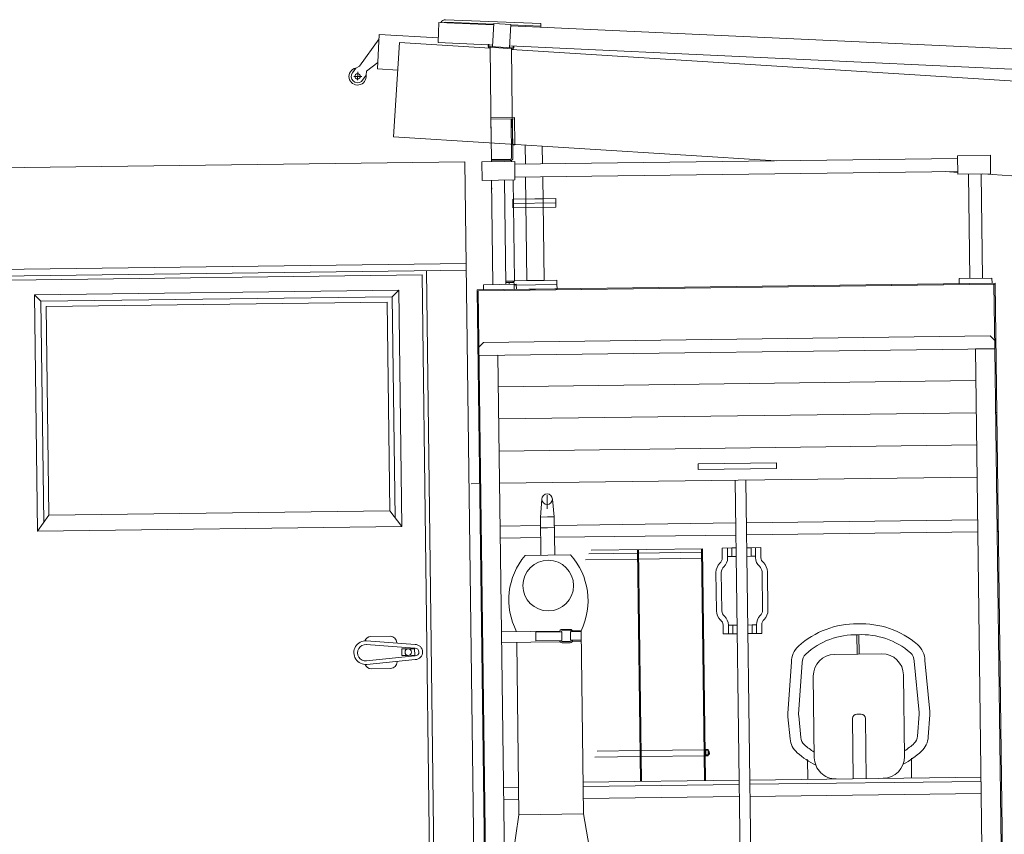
# Model space of a CAD drawing. Header units: metres. Extents: x -52 to 321, y -8 to 26.
# Tile 185 of 256: x 288.71 to 291, y 0.87 to 2.77. Entities that reach past the tile are written whole.
import ezdxf

# ---------------------------------------------------------------- set-up
doc = ezdxf.new("R2010")
doc.units = ezdxf.units.M
doc.header["$MEASUREMENT"] = 0

msp = doc.modelspace()

# ---------------------------------------------------------------- linework, layer by layer
at = {"color": 7, "linetype": 'Continuous', "lineweight": 13}
for p, q in [((289.6816, 2.7627), (289.6794, 2.7158)), ((289.6816, 2.7627), (289.8088, 2.7567)), ((289.8089, 2.7585), (289.6967, 2.7629)), ((289.918, 2.7601), (289.697, 2.7689)), ((289.8056, 2.7063), (289.809, 2.7603)), ((289.8489, 2.7578), (289.809, 2.7603)), ((289.8455, 2.7038), (289.8489, 2.7578)), ((289.8487, 2.7549), (293.3497, 2.5921)), ((289.9181, 2.7541), (289.8489, 2.7569)), ((289.918, 2.7601), (289.9182, 2.7517)), ((289.5423, 2.7247), (289.4971, 2.6609)), ((289.5429, 2.7341), (289.5383, 2.6543)), ((289.6799, 2.7263), (289.5429, 2.7341)), ((289.5759, 2.4967), (289.5897, 2.716)), ((289.5897, 2.716), (289.8006, 2.7026)), ((289.6794, 2.7158), (289.7958, 2.7104)), ((289.7956, 2.707), (289.7959, 2.7109)), ((289.7979, 2.7108), (289.7959, 2.7109)), ((289.7976, 2.7068), (289.7979, 2.7108)), ((289.7978, 2.7103), (289.8059, 2.7099)), ((289.7995, 2.7047), (289.8513, 2.7014)), ((289.8006, 2.7066), (289.8504, 2.7035)), ((289.8006, 2.7066), (289.8029, 2.4824)), ((289.8458, 2.708), (293.3476, 2.5452)), ((289.8504, 2.7035), (289.8527, 2.4792)), ((289.8534, 2.7033), (289.8537, 2.7073)), ((289.8537, 2.7073), (289.8557, 2.7072)), ((289.8554, 2.7032), (289.8557, 2.7072)), ((289.8505, 2.6995), (293.4987, 2.469)), ((289.488, 2.6564), (289.4804, 2.6456)), ((289.4971, 2.6609), (289.488, 2.6564)), ((289.5391, 2.669), (289.5132, 2.6495)), ((289.4835, 2.6371), (289.5024, 2.6367)), ((289.4926, 2.6477), (289.4922, 2.6282)), ((289.5121, 2.6396), (289.5013, 2.6248)), ((289.5121, 2.6396), (289.5132, 2.6495)), ((289.5857, 2.6516), (289.5383, 2.6543)), ((289.8022, 2.5404), (289.8571, 2.5411)), ((289.8034, 2.4436), (289.8022, 2.5404)), ((289.8571, 2.5411), (289.8579, 2.4782)), ((289.8022, 2.5374), (289.8571, 2.5381)), ((289.8503, 2.4472), (289.8491, 2.538)), ((289.8533, 2.4472), (289.8521, 2.5381)), ((290.4653, 2.4405), (289.5759, 2.4967)), ((289.8529, 2.4782), (289.8579, 2.4782)), ((289.8823, 2.433), (289.8817, 2.4774)), ((289.9217, 2.4749), (289.9222, 2.4335)), ((289.7418, 2.4382), (288.4807, 2.422)), ((289.7661, 0.5509), (289.7418, 2.4382)), ((289.8034, 2.4436), (289.8473, 2.4441)), ((289.8035, 2.4406), (289.8034, 2.4436)), ((289.8035, 2.4406), (289.8504, 2.4412)), ((289.8035, 2.4386), (289.8035, 2.4406)), ((289.8329, 2.4409), (289.8474, 2.4411)), ((289.8504, 2.4392), (289.8504, 2.4412)), ((289.8576, 2.4327), (290.0362, 2.435)), ((290.0362, 2.435), (290.8871, 2.4459)), ((289.858, 2.4028), (290.0366, 2.4051)), ((289.8858, 2.1621), (289.8827, 2.4031)), ((289.9226, 2.4036), (289.9257, 2.1626)), ((290.0366, 2.4051), (290.8875, 2.416)), ((290.8875, 2.4138), (290.8589, 2.4157)), ((290.912, 2.4097), (290.9152, 2.1671)), ((290.942, 2.4101), (290.9451, 2.1675)), ((291.0356, 2.4045), (290.9458, 2.4102)), ((289.8037, 2.3955), (289.8068, 2.1529)), ((289.8336, 2.3959), (289.8367, 2.1533)), ((289.857, 2.1607), (289.854, 2.3961)), ((289.8043, 2.3777), (289.8043, 2.3747)), ((289.8535, 2.3413), (289.8534, 2.3514)), ((289.8535, 2.3413), (289.8536, 2.3313)), ((289.8545, 2.3514), (289.9532, 2.3527)), ((289.8547, 2.3413), (289.9534, 2.3426)), ((289.9233, 2.3523), (289.8833, 2.3518)), ((289.9534, 2.3426), (289.9532, 2.3527)), ((289.9534, 2.3426), (289.9535, 2.3326)), ((289.8548, 2.3314), (289.9535, 2.3326)), ((289.7449, 2.2015), (288.6355, 2.1873)), ((289.7451, 2.1866), (288.6357, 2.1723)), ((289.6423, 2.1752), (288.6857, 2.163)), ((289.6632, 0.5496), (289.6423, 2.1752)), ((289.6732, 0.5498), (289.6522, 2.1858)), ((289.6732, 0.5498), (289.6522, 2.1858)), ((290.9744, 2.1564), (289.7706, 2.1409)), ((290.9744, 2.1534), (289.7727, 2.138)), ((289.7737, 2.138), (290.9734, 2.1534)), ((289.8365, 2.1574), (289.854, 2.1576)), ((289.8367, 2.1604), (289.857, 2.1607)), ((289.8446, 2.1534), (289.8445, 2.1575)), ((289.854, 2.1576), (289.854, 2.1606)), ((289.856, 2.1516), (289.8558, 2.1606)), ((289.856, 2.1516), (289.9558, 2.1529)), ((289.856, 2.1516), (289.8561, 2.1416)), ((289.857, 2.1617), (289.9557, 2.163)), ((289.9257, 2.1626), (289.8858, 2.1621)), ((289.9558, 2.1529), (289.9557, 2.163)), ((289.9558, 2.1529), (289.9559, 2.1429)), ((290.9733, 2.0036), (290.9714, 2.1534)), ((290.9744, 2.1564), (290.9928, 0.7225)), ((289.5879, 2.1396), (288.7411, 2.1287)), ((288.7563, 2.1139), (288.7411, 2.1287)), ((288.7482, 1.5795), (288.7411, 2.1287)), ((289.5731, 2.1244), (289.5879, 2.1396)), ((289.5949, 1.5904), (289.5879, 2.1396)), ((289.7706, 2.1409), (289.7889, 0.72)), ((289.7727, 2.138), (289.7909, 0.72)), ((289.7743, 2.0082), (289.7727, 2.138)), ((289.8561, 2.1416), (289.9559, 2.1429)), ((289.5731, 2.1244), (288.7563, 2.1139)), ((288.7629, 1.6002), (288.7563, 2.1139)), ((289.5613, 2.1123), (288.7684, 2.1021)), ((289.5675, 1.627), (289.5613, 2.1123)), ((289.5797, 1.6107), (289.5731, 2.1244)), ((288.7746, 1.6168), (288.7684, 2.1021)), ((289.7743, 2.0072), (289.7852, 2.0183)), ((289.7852, 2.0183), (290.963, 2.0334)), ((290.963, 2.0334), (290.9731, 2.0236)), ((289.7746, 1.9882), (290.9708, 2.0035)), ((289.8195, 1.9153), (290.9288, 1.9296)), ((289.8204, 1.8404), (290.9298, 1.8547)), ((290.9747, 1.8553), (290.9772, 1.8553)), ((289.8214, 1.7656), (290.9308, 1.7798)), ((290.9757, 1.7804), (290.9782, 1.7804)), ((289.8223, 1.6907), (290.9317, 1.7049)), ((290.37, 1.6977), (290.382, 0.7656)), ((290.395, 1.698), (290.407, 0.7659)), ((290.9767, 1.7055), (290.9792, 1.7055)), ((289.7564, 1.6898), (289.7774, 1.6901)), ((289.9206, 1.6534), (289.9175, 1.6121)), ((289.9328, 1.6628), (289.9332, 1.6309)), ((289.9329, 1.6558), (289.9332, 1.6309)), ((289.9453, 1.6541), (289.9494, 1.6125)), ((289.5675, 1.627), (288.7746, 1.6168)), ((289.5949, 1.5904), (289.5675, 1.627)), ((288.7482, 1.5795), (288.7746, 1.6168)), ((289.9335, 1.6123), (289.9175, 1.6121)), ((289.9187, 1.5234), (289.9175, 1.6121)), ((289.9335, 1.6123), (289.9494, 1.6125)), ((289.9506, 1.5238), (289.9494, 1.6125)), ((290.933, 1.6056), (290.3963, 1.5987)), ((290.9804, 1.6062), (290.9779, 1.6061)), ((289.5949, 1.5904), (288.7482, 1.5795)), ((289.9178, 1.5925), (289.8236, 1.5913)), ((289.9338, 1.5873), (289.9178, 1.5871)), ((289.9338, 1.5873), (289.9497, 1.5875)), ((290.3713, 1.5984), (289.9497, 1.5929)), ((289.9181, 1.5646), (289.824, 1.5634)), ((290.3717, 1.5704), (289.95, 1.565)), ((290.9334, 1.5776), (290.3966, 1.5707)), ((290.9808, 1.5782), (290.9783, 1.5782)), ((290.0356, 1.5351), (290.2939, 1.5384)), ((290.1431, 1.5365), (290.15, 0.9973)), ((290.1451, 1.5365), (290.152, 0.9973)), ((290.2919, 1.5384), (290.2988, 0.9992)), ((290.2939, 1.5384), (290.3008, 0.9992)), ((290.3396, 1.5401), (290.3621, 1.5404)), ((290.3399, 1.5201), (290.3396, 1.5401)), ((290.3523, 1.5203), (290.3521, 1.5402)), ((290.3621, 1.5404), (290.3721, 1.5405)), ((290.3621, 1.5404), (290.3623, 1.5204)), ((290.3623, 1.5204), (290.3621, 1.5404)), ((290.3723, 1.5205), (290.3721, 1.5405)), ((290.407, 1.5409), (290.397, 1.5408)), ((290.3973, 1.5208), (290.397, 1.5408)), ((290.4295, 1.5412), (290.407, 1.5409)), ((290.407, 1.5409), (290.4073, 1.521)), ((290.4073, 1.521), (290.407, 1.5409)), ((290.4172, 1.5211), (290.417, 1.5411)), ((290.4297, 1.5213), (290.4295, 1.5412)), ((289.8819, 1.5229), (289.9346, 1.5236)), ((289.9873, 1.5243), (289.9346, 1.5236)), ((290.1434, 1.5143), (290.0225, 1.5128)), ((290.03, 1.5269), (290.1432, 1.5283)), ((290.1452, 1.5284), (290.292, 1.5302)), ((290.2922, 1.5163), (290.1454, 1.5144)), ((290.3399, 1.5201), (290.3399, 1.5167)), ((290.3623, 1.5204), (290.3523, 1.5203)), ((290.3523, 1.5203), (290.3524, 1.5169)), ((290.3723, 1.5205), (290.3623, 1.5204)), ((290.3973, 1.5208), (290.4073, 1.521)), ((290.4073, 1.521), (290.4172, 1.5211)), ((290.4172, 1.5211), (290.4173, 1.5177)), ((290.4297, 1.5213), (290.4298, 1.5179)), ((290.3254, 1.4841), (290.3265, 1.3937)), ((290.3378, 1.4836), (290.339, 1.3939)), ((290.4327, 1.4848), (290.4338, 1.3951)), ((290.4451, 1.4856), (290.4463, 1.3952)), ((289.9864, 1.351), (289.9674, 1.3507)), ((290.3419, 1.3603), (290.3419, 1.3608)), ((290.3422, 1.3404), (290.3419, 1.3603)), ((290.3544, 1.3605), (290.3544, 1.361)), ((290.3544, 1.3605), (290.3644, 1.3606)), ((290.3546, 1.3405), (290.3544, 1.3605)), ((290.3644, 1.3606), (290.3744, 1.3608)), ((290.3644, 1.3606), (290.3646, 1.3407)), ((290.3646, 1.3407), (290.3644, 1.3606)), ((290.3746, 1.3408), (290.3744, 1.3608)), ((290.4093, 1.3612), (290.3993, 1.3611)), ((290.3996, 1.3411), (290.3993, 1.3611)), ((290.4193, 1.3613), (290.4093, 1.3612)), ((290.4093, 1.3612), (290.4096, 1.3412)), ((290.4096, 1.3412), (290.4093, 1.3612)), ((290.4193, 1.3613), (290.4193, 1.3618)), ((290.4196, 1.3414), (290.4193, 1.3613)), ((290.4318, 1.3615), (290.4318, 1.362)), ((290.432, 1.3415), (290.4318, 1.3615)), ((289.5682, 1.3349), (289.5233, 1.3343)), ((289.8268, 1.3451), (289.9619, 1.3468)), ((289.9672, 1.3452), (289.9064, 1.3444)), ((289.9064, 1.3444), (289.9067, 1.3245)), ((289.9672, 1.3452), (289.9674, 1.3252)), ((289.9864, 1.348), (289.9675, 1.3477)), ((290.0118, 1.3458), (289.9869, 1.3455)), ((289.9869, 1.3455), (289.9871, 1.3255)), ((289.992, 1.3472), (290.0118, 1.3475)), ((290.0118, 1.3475), (290.0172, 0.9217)), ((290.3646, 1.3407), (290.3422, 1.3404)), ((290.3746, 1.3408), (290.3646, 1.3407)), ((290.3996, 1.3411), (290.4096, 1.3412)), ((290.4096, 1.3412), (290.432, 1.3415)), ((290.6527, 1.3387), (290.6532, 1.2934)), ((290.6577, 1.3387), (290.6582, 1.2935)), ((289.6253, 1.3072), (289.5127, 1.3156)), ((289.6259, 1.3157), (289.5134, 1.3241)), ((289.5834, 1.3188), (289.5834, 1.3201)), ((289.6101, 1.3055), (289.5951, 1.3053)), ((289.5953, 1.2903), (289.5951, 1.3053)), ((289.6101, 1.3055), (289.625, 1.3057)), ((289.6252, 1.2907), (289.625, 1.3057)), ((289.8271, 1.3201), (289.9632, 1.3219)), ((289.8623, 1.3206), (289.8675, 0.9198)), ((289.9674, 1.3252), (289.9067, 1.3245)), ((289.9868, 1.323), (289.9678, 1.3228)), ((289.9868, 1.32), (289.9678, 1.3198)), ((290.012, 1.3258), (289.9871, 1.3255)), ((289.9913, 1.3222), (290.0121, 1.3225)), ((289.6255, 1.2891), (289.5132, 1.2778)), ((289.6103, 1.2905), (289.5953, 1.2903)), ((289.6103, 1.2905), (289.6252, 1.2907)), ((290.6008, 1.2927), (290.7107, 1.2941)), ((289.6264, 1.2807), (289.5141, 1.2694)), ((289.5692, 1.26), (289.5243, 1.2594)), ((290.554, 1.0524), (290.5515, 1.2421)), ((290.7612, 1.2448), (290.7637, 1.0551)), ((290.6625, 1.1537), (290.6525, 1.1536)), ((290.6427, 1.1434), (290.6445, 1.0036)), ((290.6726, 1.1438), (290.6744, 1.004)), ((290.1493, 1.0552), (290.044, 1.0538)), ((290.0492, 1.0679), (290.1491, 1.0692)), ((290.1511, 1.0692), (290.2979, 1.0711)), ((290.2981, 1.0571), (290.1513, 1.0552)), ((290.3019, 1.0701), (290.2999, 1.0701)), ((290.3021, 1.0581), (290.3001, 1.0581)), ((290.3074, 1.0714), (290.3019, 1.0713)), ((290.3019, 1.0713), (290.3021, 1.0569)), ((290.3074, 1.0689), (290.3019, 1.0688)), ((290.302, 1.0594), (290.3075, 1.0595)), ((290.3021, 1.0569), (290.3076, 1.057)), ((290.3076, 1.057), (290.3074, 1.0714)), ((290.3089, 1.0682), (290.3074, 1.0682)), ((290.309, 1.0602), (290.3075, 1.0602)), ((290.309, 1.0602), (290.3089, 1.0682)), ((290.3089, 1.0682), (290.3099, 1.0672)), ((290.309, 1.0602), (290.31, 1.0612)), ((290.31, 1.0612), (290.3099, 1.0672)), ((290.5381, 1.0481), (290.5387, 1.0023)), ((290.7796, 1.0512), (290.7802, 1.0054)), ((290.9412, 1.0075), (290.404, 1.0006)), ((290.379, 1.0002), (290.0163, 0.9956)), ((290.3791, 0.9902), (290.0164, 0.9856)), ((290.9413, 0.9975), (290.4041, 0.9906)), ((289.8666, 0.9837), (289.8314, 0.9832)), ((290.3795, 0.9623), (290.0168, 0.9576)), ((290.9417, 0.9695), (290.4044, 0.9626)), ((289.867, 0.9557), (289.8318, 0.9553)), ((289.8468, 0.7797), (289.8675, 0.9198)), ((289.8675, 0.9198), (290.0172, 0.9217)), ((290.0415, 0.7822), (290.0172, 0.9217))]:
    msp.add_line(p, q, dxfattribs=at)
for points in [[(290.9632, 2.4535), (290.887, 2.4525), (290.8876, 2.4094), (290.9637, 2.4104)], [(289.7814, 2.4383), (289.8575, 2.4393), (289.8581, 2.3962), (289.782, 2.3952)], [(290.2841, 1.7359), (290.4658, 1.7383), (290.466, 1.7253), (290.2843, 1.723)]]:
    msp.add_lwpolyline(points, close=True, dxfattribs=at)
for points in [[(289.7852, 2.1411), (289.7851, 2.1526), (289.8612, 2.1536), (289.8614, 2.1421)], [(290.967, 2.1563), (290.9668, 2.1678), (290.8907, 2.1668), (290.8908, 2.1553)], [(290.9898, 0.7225), (290.9733, 2.0036), (290.9284, 2.003), (290.9449, 0.7219)], [(289.8343, 0.7586), (289.8185, 1.9888), (289.7746, 1.9882)]]:
    msp.add_lwpolyline(points, dxfattribs=at)
for points in [[(290.6548, 1.3636, 0.190619), (290.5173, 1.3121, 0.215322), (290.5008, 1.2744), (290.4927, 1.1557, 0.040644), (290.4928, 1.1476), (290.4976, 1.0967, 0.190361), (290.5142, 1.064, 0.065445), (290.5574, 1.0349)], [(290.7607, 1.0375, 0.065445), (290.8031, 1.0677, 0.190361), (290.8189, 1.1008), (290.8223, 1.1518, 0.040644), (290.8222, 1.1599), (290.8111, 1.2784, 0.215322), (290.7937, 1.3156, 0.190619), (290.6548, 1.3636)], [(290.6552, 1.3386, 0.191767), (290.534, 1.2936, 0.224149), (290.5258, 1.2739), (290.5176, 1.154, 0.040644), (290.5177, 1.1499), (290.5225, 1.0991, 0.190361), (290.5308, 1.0827, 0.041186), (290.5538, 1.0655)], [(290.7635, 1.0682, 0.041186), (290.7861, 1.086, 0.190361), (290.7939, 1.1025), (290.7974, 1.1535, 0.040644), (290.7974, 1.1576), (290.7861, 1.2772, 0.224149), (290.7774, 1.2967, 0.191767), (290.6552, 1.3386)]]:
    msp.add_lwpolyline(points, format="xyb", dxfattribs=at)
for centre, radius in [((289.4923, 2.6369), 0.00622), ((289.9329, 1.6538), 0.0123), ((289.9355, 1.4527), 0.0589), ((289.6102, 1.298), 0.00749)]:
    msp.add_circle(centre, radius, dxfattribs=at)
for centre, radius, start, end in [((289.6965, 2.7569), 0.012, 87.7355, 152.4314), ((289.6965, 2.7569), 0.00599, 87.7355, 119.9559), ((289.7996, 2.7067), 0.00399, 176.3855, 266.3855), ((289.7996, 2.7067), 0.002, 176.3855, 266.3855), ((289.8514, 2.7034), 0.00399, 266.3855, 356.3855), ((289.8514, 2.7034), 0.002, 266.3855, 356.3855), ((289.4923, 2.6369), 0.02, 102.414, 7.6157), ((289.4926, 2.637), 0.015, 144.6828, 305.3273), ((289.8473, 2.4471), 0.003, 270.7355, 0.7355), ((289.8473, 2.4471), 0.00599, 270.7355, 0.7355), ((290.0031, 1.4195), 0.1593, 139.5168, 207.6624), ((289.8688, 1.4178), 0.1593, 333.8087, 41.9543), ((290.3249, 1.5166), 0.015, 308.6682, 0.7355), ((290.3249, 1.5166), 0.0275, 313.1351, 0.7355), ((290.4447, 1.5181), 0.0275, 180.7355, 228.336), ((290.4447, 1.5181), 0.015, 180.7355, 232.8029), ((290.3577, 1.4825), 0.0324, 136.378, 178.4067), ((290.3569, 1.4827), 0.0191, 133.0148, 177.4261), ((290.4136, 1.4834), 0.0191, 4.0449, 48.4562), ((290.4128, 1.4832), 0.0324, 3.0644, 45.0931), ((290.3593, 1.3956), 0.0329, 183.257, 224.0961), ((290.354, 1.3941), 0.015, 180.7355, 234.6826), ((290.3212, 1.359), 0.0332, 3.3746, 43.5612), ((290.4525, 1.3607), 0.0332, 137.9099, 178.0965), ((290.4189, 1.3949), 0.015, 306.7885, 0.7355), ((290.4468, 1.3622), 0.015, 127.411, 180.7355), ((290.4134, 1.3963), 0.0329, 317.375, 358.2141), ((289.9675, 1.3448), 0.00599, 90.7355, 176.3385), ((289.9865, 1.345), 0.00599, 5.1325, 90.7355), ((290.3269, 1.3606), 0.015, 0.7355, 54.0601), ((289.5235, 1.3193), 0.015, 90.7355, 161.4673), ((289.5684, 1.3199), 0.015, 0.7355, 90.7355), ((289.9675, 1.3448), 0.003, 90.7355, 171.9154), ((289.9865, 1.345), 0.003, 9.5557, 90.7355), ((289.5113, 1.2967), 0.0275, 85.7134, 275.7577), ((289.5113, 1.2967), 0.019, 85.7134, 275.7577), ((289.6261, 1.2982), 0.0175, 270.7355, 90.7355), ((289.6261, 1.2982), 0.00899, 270.7355, 90.7355), ((289.9677, 1.3258), 0.00599, 185.8991, 270.7355), ((289.9677, 1.3258), 0.003, 191.1053, 270.7355), ((289.9867, 1.326), 0.00599, 270.7355, 355.5719), ((289.9867, 1.326), 0.003, 270.7355, 350.3658), ((290.6015, 1.2428), 0.0499, 90.7355, 180.7355), ((290.7113, 1.2442), 0.0499, 0.7355, 90.7355), ((289.5241, 1.2744), 0.015, 200.0038, 270.7355), ((289.569, 1.275), 0.015, 270.7355, 0.7355), ((290.6527, 1.1436), 0.00999, 90.7355, 180.7355), ((290.6627, 1.1437), 0.00999, 0.7355, 90.7355), ((290.7137, 1.0545), 0.0499, 270.7355, 0.7355), ((290.6039, 1.0531), 0.0499, 180.7355, 270.7355)]:
    msp.add_arc(centre, radius, start, end, dxfattribs=at)

doc.saveas('drawing.dxf')
